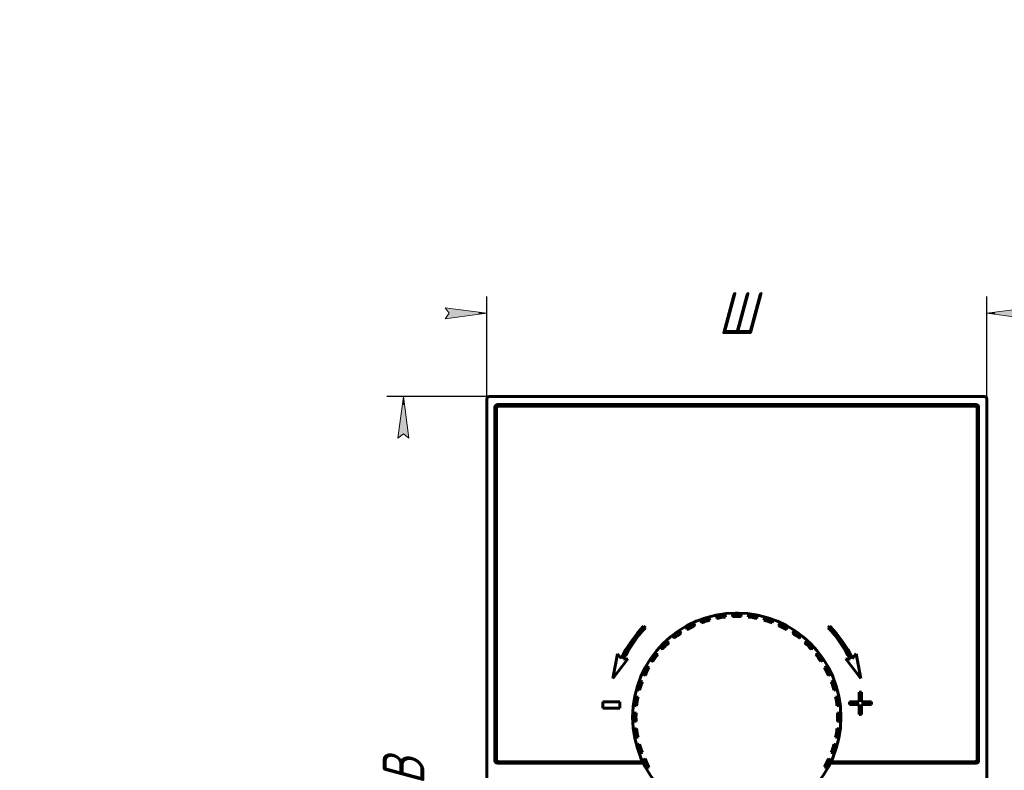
# Model space of a CAD drawing. Header units: millimetres. Extents: x 0 to 210, y 0 to 297.
# Tile 10 of 18: x 0 to 118, y 207 to 297. Entities that reach past the tile are written whole.
import ezdxf

# ---------------------------------------------------------------- set-up
doc = ezdxf.new("R2010")
doc.units = ezdxf.units.MM
doc.linetypes.add('K5LT_BASIC', pattern=[0])
doc.linetypes.add('K5LT_THIN', pattern=[0])
doc.layers.add('Системный слой', color=7, linetype='Continuous')
doc.styles.add('KDIMTEXTSTYLE', font='GOST_AU.SHX', dxfattribs={"width": 0.96, "oblique": 15, "height": 5})
doc.dimstyles.new('KDIMSTYLE (1.00)', dxfattribs={"dimtxt": 5, "dimasz": 1, "dimexe": 2, "dimexo": 0, "dimgap": 1, "dimtad": 1, "dimtxsty": 'KDIMTEXTSTYLE', "dimsah": 1, "dimcen": 0, "dimdle": 1, "dimadec": 0, "dimazin": 0, "dimtfac": 0.667, "dimtmove": 0, "dimatfit": 3, "dimfxl": 1, "dimtvp": 1, "dimtolj": 1, "dimtzin": 0, "dimarcsym": 0})

# ---------------------------------------------------------------- blocks, each defined once
blk = doc.blocks.new('KDIMARROW_01')
at = {"layer": 'Системный слой'}
blk.add_hatch(color=0, dxfattribs=at).paths.add_polyline_path([(-5, -0.66), (0, 0), (-5, 0.66), (-4.5, 0)])
at = {"layer": 'Системный слой', "color": 0, "linetype": 'K5LT_THIN', "lineweight": 18}
for p, q in [((-4.5, 0), (-5, 0.66)), ((-5, 0.66), (0, 0)), ((0, 0), (-5, -0.66)), ((-5, -0.66), (-4.5, 0)), ((0, 0), (-1, 0))]:
    blk.add_line(p, q, dxfattribs=at)

msp = doc.modelspace()

# ---------------------------------------------------------------- linework, layer by layer
at = {"layer": 'Системный слой', "color": 150, "linetype": 'K5LT_BASIC', "lineweight": 60, "true_color": 0x0080ff}
for p, q in [((115.759, 251.756), (56.359, 251.756)), ((56.059, 251.456), (56.059, 162.756)), ((114.781, 250.778), (57.337, 250.778)), ((114.759, 250.756), (57.359, 250.756)), ((114.609, 250.606), (57.509, 250.606)), ((116.059, 162.756), (116.059, 251.456)), ((57.037, 250.478), (57.037, 208.034)), ((57.059, 250.456), (57.059, 208.056)), ((57.209, 250.306), (57.209, 208.206)), ((114.909, 208.206), (114.909, 250.306)), ((115.059, 208.056), (115.059, 250.456)), ((115.081, 208.034), (115.081, 250.478)), ((80.868, 224.543), (81.04, 224.266)), ((81.823, 224.591), (81.749, 224.907)), ((81.844, 224.637), (81.823, 224.591)), ((82.824, 224.916), (82.698, 225.216)), ((82.78, 224.941), (82.824, 224.916)), ((83.625, 225.438), (83.648, 225.114)), ((83.648, 225.114), (83.677, 225.156)), ((84.688, 225.278), (84.61, 225.594)), ((84.648, 225.31), (84.688, 225.278)), ((85.561, 225.669), (85.533, 225.345)), ((85.533, 225.345), (85.568, 225.382)), ((86.551, 225.382), (86.586, 225.345)), ((86.586, 225.345), (86.558, 225.669)), ((87.509, 225.594), (87.431, 225.278)), ((87.431, 225.278), (87.471, 225.31)), ((88.442, 225.156), (88.47, 225.114)), ((88.47, 225.114), (88.494, 225.438)), ((89.421, 225.216), (89.294, 224.916)), ((89.294, 224.916), (89.339, 224.941)), ((90.295, 224.591), (90.274, 224.637)), ((90.369, 224.907), (90.295, 224.591)), ((91.079, 224.266), (91.25, 224.543)), ((75.109, 223.992), (74.879, 224.185)), ((79.167, 223.592), (79.38, 223.345)), ((79.38, 223.345), (79.33, 223.355)), ((80.102, 223.788), (79.98, 224.09)), ((80.116, 223.837), (80.102, 223.788)), ((81.04, 224.266), (80.992, 224.284)), ((91.126, 224.284), (91.079, 224.266)), ((92.016, 223.788), (92.003, 223.837)), ((92.139, 224.09), (92.016, 223.788)), ((92.739, 223.345), (92.952, 223.592)), ((92.789, 223.355), (92.739, 223.345)), ((97.24, 224.185), (97.009, 223.992)), ((77.635, 222.386), (77.883, 222.176)), ((77.883, 222.176), (77.833, 222.178)), ((78.528, 222.727), (78.36, 223.005)), ((78.534, 222.777), (78.528, 222.727)), ((93.591, 222.727), (93.585, 222.777)), ((93.759, 223.005), (93.591, 222.727)), ((94.235, 222.176), (94.484, 222.386)), ((94.286, 222.178), (94.235, 222.176)), ((77.139, 221.432), (76.929, 221.681)), ((77.137, 221.483), (77.139, 221.432)), ((95.189, 221.681), (94.979, 221.432)), ((94.979, 221.432), (94.981, 221.483)), ((71.729, 220.879), (71.189, 217.914)), ((71.189, 217.914), (72.971, 220.242)), ((72.199, 220.319), (71.729, 220.879)), ((72.971, 220.242), (72.476, 220.202)), ((75.724, 220.149), (75.97, 219.936)), ((75.97, 219.936), (75.96, 219.986)), ((76.31, 220.956), (76.589, 220.788)), ((76.589, 220.788), (76.538, 220.782)), ((95.53, 220.788), (95.808, 220.956)), ((95.58, 220.782), (95.53, 220.788)), ((96.149, 219.936), (96.395, 220.149)), ((96.159, 219.986), (96.149, 219.936)), ((99.148, 220.242), (100.929, 217.914)), ((99.643, 220.202), (99.148, 220.242)), ((100.389, 220.879), (99.919, 220.319)), ((100.929, 217.914), (100.389, 220.879)), ((75.527, 219.213), (75.226, 219.336)), ((75.478, 219.2), (75.527, 219.213)), ((96.893, 219.336), (96.591, 219.213)), ((96.591, 219.213), (96.64, 219.2)), ((74.725, 217.492), (74.408, 217.566)), ((74.679, 217.471), (74.725, 217.492)), ((74.773, 218.447), (75.049, 218.275)), ((75.049, 218.275), (75.032, 218.323)), ((97.069, 218.275), (97.346, 218.447)), ((97.087, 218.323), (97.069, 218.275)), ((97.71, 217.566), (97.394, 217.492)), ((97.394, 217.492), (97.44, 217.471)), ((74.1, 216.618), (74.4, 216.491)), ((74.4, 216.491), (74.375, 216.536)), ((97.719, 216.491), (98.019, 216.618)), ((97.744, 216.536), (97.719, 216.491)), ((101.035, 216.274), (100.743, 216.274)), ((100.743, 216.274), (100.743, 215.082)), ((101.035, 215.082), (101.035, 216.274)), ((69.968, 215.085), (69.968, 214.34)), ((72.01, 215.085), (69.968, 215.085)), ((72.01, 214.34), (72.01, 215.085)), ((74.202, 215.667), (73.877, 215.691)), ((74.159, 215.639), (74.202, 215.667)), ((98.241, 215.691), (97.917, 215.667)), ((97.917, 215.667), (97.959, 215.639)), ((99.577, 215.082), (99.577, 214.784)), ((100.743, 215.082), (99.577, 215.082)), ((102.202, 215.082), (101.035, 215.082)), ((102.202, 214.784), (102.202, 215.082)), ((69.968, 214.34), (72.01, 214.34)), ((73.721, 214.705), (74.037, 214.628)), ((74.037, 214.628), (74.006, 214.667)), ((98.081, 214.628), (98.397, 214.705)), ((98.113, 214.667), (98.081, 214.628)), ((99.577, 214.784), (100.743, 214.784)), ((100.743, 214.784), (100.743, 213.593)), ((101.035, 213.593), (101.035, 214.784)), ((101.035, 214.784), (102.202, 214.784)), ((73.971, 213.782), (73.647, 213.755)), ((73.971, 212.73), (73.647, 212.758)), ((73.933, 213.748), (73.971, 213.782)), ((73.933, 212.764), (73.971, 212.73)), ((98.472, 213.755), (98.148, 213.782)), ((98.148, 213.782), (98.185, 213.748)), ((98.148, 212.73), (98.185, 212.764)), ((98.472, 212.758), (98.148, 212.73)), ((100.743, 213.593), (101.035, 213.593)), ((73.721, 211.807), (74.037, 211.885)), ((74.037, 211.885), (74.006, 211.845)), ((98.081, 211.885), (98.397, 211.807)), ((98.113, 211.845), (98.081, 211.885)), ((74.202, 210.845), (73.877, 210.822)), ((74.159, 210.874), (74.202, 210.845)), ((97.917, 210.845), (97.959, 210.874)), ((98.241, 210.822), (97.917, 210.845)), ((74.1, 209.895), (74.4, 210.021)), ((74.4, 210.021), (74.375, 209.977)), ((97.719, 210.021), (98.019, 209.895)), ((97.744, 209.977), (97.719, 210.021)), ((74.725, 209.02), (74.408, 208.946)), ((74.679, 209.041), (74.725, 209.02)), ((74.773, 208.065), (75.049, 208.237)), ((75.049, 208.237), (75.032, 208.189)), ((97.087, 208.189), (97.069, 208.237)), ((97.069, 208.237), (97.346, 208.065)), ((97.394, 209.02), (97.44, 209.041)), ((97.71, 208.946), (97.394, 209.02)), ((57.337, 207.734), (74.845, 207.734)), ((57.359, 207.756), (74.834, 207.756)), ((57.509, 207.906), (74.762, 207.906)), ((75.527, 207.299), (75.226, 207.177)), ((75.478, 207.313), (75.527, 207.299)), ((96.591, 207.299), (96.64, 207.313)), ((96.893, 207.177), (96.591, 207.299)), ((97.274, 207.734), (114.781, 207.734)), ((97.284, 207.756), (114.759, 207.756)), ((97.357, 207.906), (114.609, 207.906))]:
    msp.add_line(p, q, dxfattribs=at)
msp.add_circle((86.059, 213.256), 12.5, dxfattribs=at)
for centre, radius, start, end in [((57.509, 250.306), 0.3, 90, 180), ((114.609, 250.306), 0.3, 0, 90), ((86.059, 213.256), 12.47, 89.07132, 90.92868), ((86.059, 213.256), 12.1, 105.50735, 110.49265), ((86.059, 213.256), 12.47, 107.07132, 108.92868), ((86.059, 213.256), 12.141, 107.08355, 108.91645), ((86.059, 213.256), 12.1, 96.50735, 101.49265), ((86.059, 213.256), 12.47, 98.07132, 99.92868), ((86.059, 213.256), 12.141, 98.08355, 99.91645), ((86.059, 213.256), 12.1, 87.50735, 92.49265), ((86.059, 213.256), 12.141, 89.08355, 90.91645), ((86.059, 213.256), 12.1, 78.50735, 83.49265), ((86.059, 213.256), 12.141, 80.08355, 81.91645), ((86.059, 213.256), 12.47, 80.07132, 81.92868), ((86.059, 213.256), 12.1, 69.50735, 74.49265), ((86.059, 213.256), 12.141, 71.08355, 72.91645), ((86.059, 213.256), 12.47, 71.07132, 72.92868), ((85.839, 213.726), 15.15, 136.3402, 154.20148), ((85.839, 213.726), 14.85, 136.26616, 154.14535), ((86.059, 213.256), 12.1, 123.50735, 128.49265), ((86.059, 213.256), 12.47, 125.07132, 126.92868), ((86.059, 213.256), 12.1, 114.50735, 119.49265), ((86.059, 213.256), 12.47, 116.07132, 117.92868), ((86.059, 213.256), 12.141, 116.08355, 117.91645), ((86.059, 213.256), 12.1, 60.50735, 65.49265), ((86.059, 213.256), 12.141, 62.08355, 63.91645), ((86.059, 213.256), 12.47, 62.07132, 63.92868), ((86.059, 213.256), 12.1, 51.50735, 56.49265), ((86.059, 213.256), 12.47, 53.07132, 54.92868), ((86.279, 213.726), 14.85, 25.85465, 43.73384), ((86.279, 213.726), 15.15, 25.79852, 43.6598), ((86.059, 213.256), 12.47, 134.07132, 135.92868), ((86.059, 213.256), 12.1, 132.50735, 137.49265), ((86.059, 213.256), 12.141, 125.08355, 126.91645), ((86.059, 213.256), 12.141, 53.08355, 54.91645), ((86.059, 213.256), 12.1, 42.50735, 47.49265), ((86.059, 213.256), 12.47, 44.07132, 45.92868), ((86.059, 213.256), 12.141, 134.08355, 135.91645), ((86.059, 213.256), 12.141, 44.08355, 45.91645), ((86.059, 213.256), 12.47, 143.07132, 144.92868), ((86.059, 213.256), 12.1, 141.50735, 146.49265), ((86.059, 213.256), 12.141, 143.08355, 144.91645), ((86.059, 213.256), 12.1, 33.50735, 38.49265), ((86.059, 213.256), 12.141, 35.08355, 36.91645), ((86.059, 213.256), 12.47, 35.07132, 36.92868), ((86.059, 213.256), 12.47, 152.07132, 153.92868), ((86.059, 213.256), 12.1, 150.50735, 155.49265), ((86.059, 213.256), 12.141, 152.08355, 153.91645), ((86.059, 213.256), 12.1, 24.50735, 29.49265), ((86.059, 213.256), 12.141, 26.08355, 27.91645), ((86.059, 213.256), 12.47, 26.07132, 27.92868), ((86.059, 213.256), 12.1, 159.50735, 164.49265), ((86.059, 213.256), 12.1, 15.50735, 20.49265), ((86.059, 213.256), 12.47, 161.07132, 162.92868), ((86.059, 213.256), 12.141, 161.08355, 162.91645), ((86.059, 213.256), 12.141, 17.08355, 18.91645), ((86.059, 213.256), 12.47, 17.07132, 18.92868), ((86.059, 213.256), 12.47, 170.07132, 171.92868), ((86.059, 213.256), 12.1, 168.50735, 173.49265), ((86.059, 213.256), 12.141, 170.08355, 171.91645), ((86.059, 213.256), 12.1, 6.50735, 11.49265), ((86.059, 213.256), 12.141, 8.08355, 9.91645), ((86.059, 213.256), 12.47, 8.07132, 9.92868), ((86.059, 213.256), 12.47, 179.07132, 180.92868), ((86.059, 213.256), 12.141, 179.08355, 180.91645), ((86.059, 213.256), 12.1, 177.50735, 182.49265), ((86.059, 213.256), 12.1, 357.50735, 2.49265), ((86.059, 213.256), 12.141, 359.08355, 0.91645), ((86.059, 213.256), 12.47, 359.07132, 0.92868), ((86.059, 213.256), 12.47, 188.07132, 189.92868), ((86.059, 213.256), 12.1, 186.50735, 191.49265), ((86.059, 213.256), 12.141, 188.08355, 189.91645), ((86.059, 213.256), 12.1, 348.50735, 353.49265), ((86.059, 213.256), 12.141, 350.08355, 351.91645), ((86.059, 213.256), 12.47, 350.07132, 351.92868), ((86.059, 213.256), 12.47, 197.07132, 198.92868), ((86.059, 213.256), 12.1, 195.50735, 200.49265), ((86.059, 213.256), 12.141, 197.08355, 198.91645), ((86.059, 213.256), 12.1, 339.50735, 344.49265), ((86.059, 213.256), 12.141, 341.08355, 342.91645), ((86.059, 213.256), 12.47, 341.07132, 342.92868), ((57.509, 208.206), 0.3, 180, 270), ((86.059, 213.256), 12.1, 204.50735, 209.49265), ((86.059, 213.256), 12.1, 330.50735, 335.49265), ((114.609, 208.206), 0.3, 270, 0), ((86.059, 213.256), 12.47, 206.07132, 207.92868), ((86.059, 213.256), 12.141, 206.08355, 207.91645), ((86.059, 213.256), 12.141, 332.08355, 333.91645), ((86.059, 213.256), 12.47, 332.07132, 333.92868)]:
    msp.add_arc(centre, radius, start, end, dxfattribs=at)
for points in [[(56.059, 251.456), (56.059, 251.556), (56.135, 251.681), (56.259, 251.756), (56.359, 251.756)], [(115.759, 251.756), (115.859, 251.756), (115.984, 251.681), (116.059, 251.556), (116.059, 251.456)], [(57.037, 250.478), (57.037, 250.578), (57.113, 250.702), (57.237, 250.778), (57.337, 250.778)], [(57.359, 250.756), (57.259, 250.756), (57.135, 250.681), (57.059, 250.556), (57.059, 250.456)], [(115.059, 250.456), (115.059, 250.556), (114.984, 250.681), (114.859, 250.756), (114.759, 250.756)], [(114.781, 250.778), (114.881, 250.778), (115.005, 250.702), (115.081, 250.578), (115.081, 250.478)], [(85.561, 225.669), (85.561, 225.672), (85.564, 225.677), (85.575, 225.684), (85.59, 225.691), (85.61, 225.697), (85.633, 225.703), (85.66, 225.708), (85.693, 225.713), (85.729, 225.717), (85.769, 225.721), (85.813, 225.723), (85.842, 225.724), (85.857, 225.724)], [(86.261, 225.724), (86.276, 225.724), (86.305, 225.723), (86.35, 225.721), (86.39, 225.717), (86.426, 225.713), (86.458, 225.708), (86.486, 225.703), (86.509, 225.697), (86.528, 225.691), (86.544, 225.684), (86.555, 225.677), (86.558, 225.672), (86.558, 225.669)], [(80.868, 224.543), (80.867, 224.545), (80.862, 224.548), (80.849, 224.549), (80.832, 224.548), (80.812, 224.545), (80.789, 224.539), (80.762, 224.532), (80.731, 224.522), (80.696, 224.509), (80.659, 224.494), (80.619, 224.476), (80.592, 224.464), (80.579, 224.457)], [(82.014, 225.052), (82, 225.047), (81.973, 225.037), (81.931, 225.021), (81.894, 225.005), (81.861, 224.99), (81.832, 224.975), (81.808, 224.962), (81.787, 224.949), (81.771, 224.937), (81.758, 224.926), (81.75, 224.916), (81.749, 224.91), (81.749, 224.907)], [(81.844, 224.637), (81.845, 224.637), (81.849, 224.64), (81.863, 224.646), (81.884, 224.654), (81.911, 224.665), (81.943, 224.677), (81.982, 224.692), (82.026, 224.708), (82.075, 224.725), (82.107, 224.736), (82.123, 224.742)], [(82.399, 225.177), (82.413, 225.181), (82.441, 225.189), (82.484, 225.201), (82.523, 225.209), (82.559, 225.217), (82.591, 225.222), (82.619, 225.225), (82.642, 225.227), (82.663, 225.227), (82.68, 225.225), (82.692, 225.222), (82.697, 225.218), (82.698, 225.216)], [(82.78, 224.941), (82.779, 224.941), (82.775, 224.94), (82.759, 224.937), (82.737, 224.932), (82.71, 224.924), (82.676, 224.915), (82.636, 224.904), (82.591, 224.891), (82.542, 224.877), (82.509, 224.867), (82.493, 224.862)], [(83.625, 225.438), (83.625, 225.441), (83.627, 225.446), (83.636, 225.455), (83.651, 225.464), (83.669, 225.473), (83.691, 225.483), (83.717, 225.492), (83.748, 225.502), (83.784, 225.512), (83.823, 225.522), (83.866, 225.531), (83.895, 225.537), (83.909, 225.539)], [(83.968, 225.216), (83.951, 225.213), (83.918, 225.207), (83.867, 225.198), (83.821, 225.189), (83.78, 225.18), (83.746, 225.173), (83.719, 225.167), (83.697, 225.162), (83.681, 225.158), (83.677, 225.156), (83.677, 225.156)], [(84.308, 225.603), (84.323, 225.605), (84.352, 225.608), (84.397, 225.613), (84.436, 225.615), (84.473, 225.617), (84.505, 225.617), (84.533, 225.616), (84.557, 225.614), (84.577, 225.611), (84.594, 225.607), (84.606, 225.601), (84.609, 225.597), (84.61, 225.594)], [(84.648, 225.31), (84.648, 225.31), (84.643, 225.31), (84.627, 225.309), (84.605, 225.308), (84.576, 225.305), (84.542, 225.301), (84.501, 225.296), (84.454, 225.291), (84.403, 225.284), (84.369, 225.279), (84.352, 225.277)], [(85.865, 225.396), (85.848, 225.396), (85.814, 225.395), (85.762, 225.394), (85.715, 225.392), (85.674, 225.39), (85.639, 225.388), (85.611, 225.387), (85.588, 225.385), (85.572, 225.384), (85.568, 225.383), (85.568, 225.382)], [(86.551, 225.382), (86.551, 225.383), (86.546, 225.384), (86.53, 225.385), (86.508, 225.387), (86.479, 225.388), (86.445, 225.39), (86.403, 225.392), (86.357, 225.394), (86.305, 225.395), (86.271, 225.396), (86.253, 225.396)], [(87.767, 225.277), (87.749, 225.279), (87.716, 225.284), (87.665, 225.291), (87.618, 225.296), (87.576, 225.301), (87.542, 225.305), (87.514, 225.308), (87.491, 225.309), (87.476, 225.31), (87.471, 225.31), (87.471, 225.31)], [(87.509, 225.594), (87.509, 225.597), (87.513, 225.601), (87.525, 225.607), (87.541, 225.611), (87.561, 225.614), (87.585, 225.616), (87.613, 225.617), (87.646, 225.617), (87.682, 225.615), (87.722, 225.613), (87.766, 225.608), (87.795, 225.605), (87.81, 225.603)], [(88.442, 225.156), (88.442, 225.156), (88.437, 225.158), (88.422, 225.162), (88.4, 225.167), (88.372, 225.173), (88.338, 225.18), (88.298, 225.189), (88.252, 225.198), (88.201, 225.207), (88.167, 225.213), (88.15, 225.216)], [(88.209, 225.539), (88.224, 225.537), (88.253, 225.531), (88.296, 225.522), (88.335, 225.512), (88.37, 225.502), (88.401, 225.492), (88.427, 225.483), (88.449, 225.473), (88.468, 225.464), (88.482, 225.455), (88.492, 225.446), (88.494, 225.441), (88.494, 225.438)], [(89.626, 224.862), (89.609, 224.867), (89.577, 224.877), (89.527, 224.891), (89.482, 224.904), (89.442, 224.915), (89.409, 224.924), (89.381, 224.932), (89.359, 224.937), (89.344, 224.94), (89.339, 224.941), (89.339, 224.941)], [(89.421, 225.216), (89.422, 225.218), (89.426, 225.222), (89.439, 225.225), (89.456, 225.227), (89.476, 225.227), (89.5, 225.225), (89.528, 225.222), (89.56, 225.217), (89.596, 225.209), (89.635, 225.2), (89.678, 225.189), (89.706, 225.181), (89.72, 225.177)], [(89.995, 224.742), (90.012, 224.736), (90.044, 224.725), (90.092, 224.708), (90.137, 224.692), (90.176, 224.677), (90.208, 224.665), (90.234, 224.654), (90.255, 224.646), (90.27, 224.64), (90.274, 224.637), (90.274, 224.637)], [(90.369, 224.907), (90.37, 224.91), (90.369, 224.916), (90.361, 224.926), (90.348, 224.937), (90.331, 224.949), (90.311, 224.962), (90.287, 224.975), (90.257, 224.99), (90.224, 225.005), (90.187, 225.021), (90.146, 225.037), (90.118, 225.047), (90.104, 225.052)], [(91.54, 224.457), (91.526, 224.464), (91.5, 224.476), (91.459, 224.494), (91.422, 224.509), (91.388, 224.522), (91.357, 224.532), (91.33, 224.539), (91.307, 224.545), (91.286, 224.548), (91.27, 224.549), (91.257, 224.548), (91.252, 224.545), (91.25, 224.543)], [(79.167, 223.592), (79.165, 223.594), (79.159, 223.596), (79.147, 223.595), (79.13, 223.592), (79.111, 223.585), (79.088, 223.576), (79.063, 223.564), (79.034, 223.549), (79.002, 223.532), (78.968, 223.511), (78.93, 223.487), (78.906, 223.471), (78.894, 223.462)], [(79.081, 223.192), (79.095, 223.202), (79.123, 223.221), (79.165, 223.25), (79.204, 223.276), (79.239, 223.3), (79.268, 223.318), (79.292, 223.334), (79.311, 223.346), (79.325, 223.354), (79.329, 223.356), (79.33, 223.355)], [(80.219, 224.274), (80.206, 224.267), (80.18, 224.253), (80.142, 224.23), (80.108, 224.209), (80.077, 224.189), (80.051, 224.17), (80.029, 224.152), (80.011, 224.137), (79.996, 224.122), (79.985, 224.109), (79.979, 224.098), (79.979, 224.092), (79.98, 224.09)], [(80.116, 223.837), (80.116, 223.838), (80.12, 223.841), (80.133, 223.849), (80.152, 223.861), (80.177, 223.875), (80.207, 223.893), (80.243, 223.913), (80.284, 223.936), (80.33, 223.96), (80.36, 223.977), (80.375, 223.985)], [(80.721, 224.161), (80.737, 224.169), (80.767, 224.184), (80.814, 224.206), (80.856, 224.225), (80.894, 224.243), (80.926, 224.257), (80.952, 224.268), (80.973, 224.277), (80.987, 224.283), (80.992, 224.284), (80.992, 224.284)], [(91.126, 224.284), (91.127, 224.284), (91.131, 224.283), (91.146, 224.277), (91.167, 224.268), (91.193, 224.257), (91.224, 224.243), (91.262, 224.225), (91.305, 224.206), (91.351, 224.183), (91.382, 224.169), (91.398, 224.161)], [(91.744, 223.985), (91.759, 223.977), (91.789, 223.96), (91.834, 223.936), (91.875, 223.913), (91.912, 223.893), (91.942, 223.875), (91.966, 223.861), (91.985, 223.849), (91.999, 223.841), (92.002, 223.838), (92.003, 223.837)], [(92.139, 224.09), (92.14, 224.092), (92.14, 224.098), (92.133, 224.109), (92.122, 224.122), (92.108, 224.137), (92.09, 224.152), (92.068, 224.17), (92.041, 224.189), (92.011, 224.209), (91.977, 224.23), (91.939, 224.253), (91.913, 224.267), (91.9, 224.274)], [(92.789, 223.355), (92.789, 223.356), (92.794, 223.354), (92.807, 223.346), (92.826, 223.334), (92.85, 223.318), (92.88, 223.299), (92.914, 223.276), (92.953, 223.25), (92.996, 223.221), (93.024, 223.202), (93.038, 223.192)], [(93.224, 223.462), (93.212, 223.471), (93.188, 223.487), (93.151, 223.511), (93.116, 223.532), (93.084, 223.549), (93.055, 223.564), (93.03, 223.576), (93.008, 223.585), (92.989, 223.592), (92.972, 223.595), (92.959, 223.596), (92.954, 223.594), (92.952, 223.592)], [(77.635, 222.386), (77.633, 222.388), (77.627, 222.389), (77.614, 222.387), (77.599, 222.38), (77.58, 222.371), (77.56, 222.358), (77.537, 222.343), (77.511, 222.324), (77.482, 222.301), (77.451, 222.275), (77.418, 222.246), (77.397, 222.226), (77.386, 222.216)], [(77.613, 221.978), (77.625, 221.99), (77.65, 222.013), (77.687, 222.049), (77.721, 222.081), (77.752, 222.109), (77.778, 222.132), (77.799, 222.151), (77.816, 222.166), (77.828, 222.176), (77.832, 222.178), (77.833, 222.178)], [(78.567, 223.224), (78.555, 223.216), (78.532, 223.198), (78.498, 223.169), (78.468, 223.143), (78.441, 223.118), (78.418, 223.095), (78.399, 223.075), (78.383, 223.057), (78.371, 223.04), (78.362, 223.026), (78.358, 223.013), (78.358, 223.008), (78.36, 223.005)], [(78.534, 222.777), (78.534, 222.778), (78.537, 222.781), (78.549, 222.792), (78.566, 222.806), (78.588, 222.824), (78.615, 222.846), (78.648, 222.872), (78.685, 222.901), (78.726, 222.932), (78.753, 222.953), (78.767, 222.963)], [(93.352, 222.963), (93.366, 222.953), (93.393, 222.932), (93.434, 222.901), (93.471, 222.872), (93.504, 222.846), (93.53, 222.824), (93.552, 222.806), (93.57, 222.792), (93.581, 222.781), (93.585, 222.778), (93.585, 222.777)], [(93.759, 223.005), (93.76, 223.008), (93.761, 223.013), (93.756, 223.026), (93.748, 223.04), (93.735, 223.057), (93.72, 223.075), (93.701, 223.095), (93.678, 223.118), (93.651, 223.143), (93.621, 223.169), (93.586, 223.198), (93.563, 223.216), (93.551, 223.224)], [(94.286, 222.178), (94.287, 222.178), (94.29, 222.176), (94.303, 222.166), (94.32, 222.151), (94.341, 222.132), (94.367, 222.109), (94.397, 222.081), (94.432, 222.049), (94.469, 222.013), (94.494, 221.99), (94.506, 221.978)], [(94.733, 222.216), (94.722, 222.226), (94.701, 222.246), (94.667, 222.276), (94.637, 222.301), (94.608, 222.324), (94.582, 222.343), (94.559, 222.358), (94.538, 222.371), (94.52, 222.38), (94.504, 222.387), (94.492, 222.389), (94.486, 222.388), (94.484, 222.386)], [(77.1, 221.93), (77.09, 221.919), (77.07, 221.898), (77.04, 221.864), (77.014, 221.834), (76.992, 221.805), (76.973, 221.779), (76.957, 221.756), (76.945, 221.735), (76.935, 221.717), (76.929, 221.701), (76.926, 221.689), (76.928, 221.683), (76.929, 221.681)], [(77.137, 221.483), (77.137, 221.483), (77.14, 221.487), (77.15, 221.499), (77.165, 221.517), (77.183, 221.538), (77.207, 221.564), (77.235, 221.594), (77.267, 221.628), (77.302, 221.666), (77.326, 221.691), (77.338, 221.703)], [(94.781, 221.703), (94.793, 221.691), (94.816, 221.666), (94.852, 221.629), (94.884, 221.594), (94.912, 221.563), (94.935, 221.538), (94.954, 221.517), (94.969, 221.499), (94.979, 221.487), (94.981, 221.483), (94.981, 221.483)], [(95.189, 221.681), (95.191, 221.683), (95.192, 221.689), (95.19, 221.701), (95.183, 221.717), (95.174, 221.735), (95.162, 221.756), (95.146, 221.779), (95.127, 221.805), (95.104, 221.834), (95.078, 221.865), (95.049, 221.898), (95.029, 221.919), (95.019, 221.93)], [(75.724, 220.149), (75.722, 220.151), (75.72, 220.156), (75.72, 220.169), (75.724, 220.185), (75.73, 220.205), (75.74, 220.227), (75.751, 220.252), (75.766, 220.281), (75.784, 220.313), (75.805, 220.348), (75.828, 220.385), (75.845, 220.409), (75.853, 220.421)], [(76.124, 220.235), (76.114, 220.22), (76.094, 220.192), (76.065, 220.15), (76.039, 220.111), (76.016, 220.076), (75.997, 220.047), (75.982, 220.023), (75.97, 220.004), (75.962, 219.991), (75.96, 219.986), (75.96, 219.986)], [(76.31, 220.956), (76.308, 220.957), (76.302, 220.958), (76.29, 220.953), (76.275, 220.944), (76.259, 220.932), (76.241, 220.917), (76.22, 220.898), (76.197, 220.875), (76.172, 220.848), (76.146, 220.818), (76.118, 220.783), (76.1, 220.76), (76.091, 220.748)], [(76.352, 220.549), (76.363, 220.563), (76.383, 220.59), (76.415, 220.631), (76.443, 220.668), (76.469, 220.7), (76.491, 220.727), (76.509, 220.749), (76.524, 220.767), (76.534, 220.778), (76.538, 220.782), (76.538, 220.782)], [(95.58, 220.782), (95.581, 220.782), (95.584, 220.778), (95.595, 220.767), (95.609, 220.749), (95.627, 220.727), (95.649, 220.7), (95.675, 220.668), (95.704, 220.631), (95.735, 220.59), (95.756, 220.563), (95.766, 220.549)], [(96.028, 220.748), (96.019, 220.76), (96.001, 220.783), (95.972, 220.818), (95.946, 220.848), (95.921, 220.875), (95.898, 220.898), (95.878, 220.917), (95.86, 220.932), (95.843, 220.944), (95.829, 220.953), (95.817, 220.958), (95.811, 220.957), (95.808, 220.956)], [(96.159, 219.986), (96.159, 219.986), (96.157, 219.991), (96.149, 220.004), (96.137, 220.023), (96.121, 220.047), (96.103, 220.076), (96.08, 220.111), (96.053, 220.15), (96.024, 220.192), (96.005, 220.221), (95.995, 220.235)], [(96.265, 220.421), (96.274, 220.409), (96.29, 220.385), (96.314, 220.347), (96.335, 220.313), (96.352, 220.281), (96.367, 220.252), (96.379, 220.227), (96.388, 220.205), (96.395, 220.185), (96.398, 220.169), (96.399, 220.156), (96.397, 220.151), (96.395, 220.149)], [(74.773, 218.447), (74.771, 218.449), (74.768, 218.454), (74.766, 218.466), (74.767, 218.483), (74.771, 218.504), (74.776, 218.527), (74.784, 218.554), (74.794, 218.585), (74.807, 218.619), (74.821, 218.656), (74.839, 218.697), (74.852, 218.723), (74.858, 218.737)], [(75.042, 219.097), (75.049, 219.11), (75.063, 219.136), (75.085, 219.174), (75.107, 219.208), (75.127, 219.238), (75.146, 219.265), (75.163, 219.287), (75.179, 219.305), (75.193, 219.319), (75.206, 219.33), (75.217, 219.336), (75.223, 219.337), (75.226, 219.336)], [(75.478, 219.2), (75.478, 219.199), (75.475, 219.196), (75.466, 219.182), (75.455, 219.163), (75.44, 219.139), (75.423, 219.108), (75.402, 219.072), (75.38, 219.031), (75.355, 218.986), (75.339, 218.956), (75.331, 218.941)], [(96.788, 218.941), (96.78, 218.956), (96.763, 218.986), (96.739, 219.031), (96.716, 219.072), (96.696, 219.109), (96.678, 219.139), (96.664, 219.163), (96.652, 219.182), (96.644, 219.196), (96.641, 219.199), (96.64, 219.2)], [(96.893, 219.336), (96.895, 219.337), (96.901, 219.336), (96.912, 219.33), (96.925, 219.319), (96.94, 219.305), (96.956, 219.287), (96.973, 219.265), (96.992, 219.238), (97.012, 219.208), (97.033, 219.174), (97.056, 219.136), (97.07, 219.11), (97.077, 219.097)], [(97.26, 218.737), (97.267, 218.723), (97.279, 218.697), (97.297, 218.656), (97.312, 218.619), (97.325, 218.585), (97.335, 218.554), (97.343, 218.527), (97.348, 218.504), (97.351, 218.483), (97.352, 218.466), (97.351, 218.454), (97.348, 218.449), (97.346, 218.447)], [(74.264, 217.301), (74.269, 217.315), (74.278, 217.343), (74.295, 217.384), (74.31, 217.421), (74.326, 217.454), (74.34, 217.483), (74.354, 217.508), (74.367, 217.528), (74.378, 217.545), (74.39, 217.558), (74.4, 217.566), (74.406, 217.567), (74.408, 217.566)], [(74.679, 217.471), (74.678, 217.471), (74.676, 217.467), (74.67, 217.452), (74.661, 217.431), (74.651, 217.405), (74.638, 217.373), (74.624, 217.334), (74.608, 217.29), (74.591, 217.241), (74.579, 217.209), (74.574, 217.192)], [(75.155, 218.595), (75.147, 218.579), (75.132, 218.548), (75.11, 218.502), (75.09, 218.459), (75.073, 218.421), (75.059, 218.39), (75.047, 218.364), (75.039, 218.343), (75.033, 218.328), (75.031, 218.324), (75.032, 218.323)], [(97.087, 218.323), (97.087, 218.324), (97.086, 218.328), (97.08, 218.343), (97.071, 218.364), (97.06, 218.39), (97.046, 218.421), (97.028, 218.459), (97.009, 218.502), (96.987, 218.548), (96.972, 218.579), (96.964, 218.595)], [(97.545, 217.192), (97.539, 217.209), (97.528, 217.241), (97.511, 217.289), (97.495, 217.334), (97.48, 217.373), (97.468, 217.405), (97.457, 217.431), (97.449, 217.452), (97.443, 217.467), (97.44, 217.471), (97.44, 217.471)], [(97.71, 217.566), (97.713, 217.567), (97.719, 217.566), (97.729, 217.558), (97.74, 217.545), (97.752, 217.528), (97.765, 217.508), (97.778, 217.483), (97.793, 217.454), (97.808, 217.421), (97.824, 217.384), (97.84, 217.343), (97.85, 217.315), (97.855, 217.301)], [(74.1, 216.618), (74.097, 216.619), (74.094, 216.623), (74.09, 216.636), (74.089, 216.653), (74.089, 216.673), (74.09, 216.697), (74.094, 216.725), (74.099, 216.757), (74.106, 216.793), (74.115, 216.831), (74.126, 216.875), (74.135, 216.903), (74.139, 216.917)], [(74.454, 216.823), (74.449, 216.806), (74.439, 216.774), (74.424, 216.724), (74.411, 216.679), (74.4, 216.639), (74.391, 216.606), (74.384, 216.578), (74.379, 216.556), (74.375, 216.541), (74.375, 216.536), (74.375, 216.536)], [(97.744, 216.536), (97.744, 216.536), (97.743, 216.541), (97.74, 216.556), (97.735, 216.578), (97.728, 216.606), (97.719, 216.639), (97.707, 216.679), (97.694, 216.724), (97.68, 216.774), (97.67, 216.806), (97.665, 216.823)], [(97.98, 216.917), (97.984, 216.903), (97.992, 216.875), (98.004, 216.831), (98.013, 216.793), (98.02, 216.757), (98.025, 216.725), (98.028, 216.697), (98.03, 216.673), (98.03, 216.653), (98.029, 216.636), (98.025, 216.623), (98.021, 216.619), (98.019, 216.618)], [(73.776, 215.406), (73.779, 215.421), (73.784, 215.45), (73.794, 215.493), (73.803, 215.532), (73.813, 215.567), (73.823, 215.598), (73.833, 215.624), (73.842, 215.646), (73.851, 215.665), (73.86, 215.679), (73.869, 215.689), (73.875, 215.691), (73.877, 215.691)], [(74.159, 215.639), (74.159, 215.639), (74.157, 215.634), (74.154, 215.619), (74.148, 215.597), (74.142, 215.569), (74.135, 215.535), (74.127, 215.494), (74.118, 215.449), (74.108, 215.398), (74.102, 215.364), (74.099, 215.347)], [(98.019, 215.347), (98.016, 215.364), (98.01, 215.398), (98.001, 215.448), (97.992, 215.494), (97.984, 215.535), (97.976, 215.569), (97.97, 215.597), (97.965, 215.619), (97.961, 215.634), (97.96, 215.639), (97.959, 215.639)], [(98.241, 215.691), (98.244, 215.691), (98.249, 215.689), (98.258, 215.679), (98.267, 215.665), (98.276, 215.646), (98.286, 215.624), (98.295, 215.598), (98.305, 215.567), (98.315, 215.532), (98.325, 215.493), (98.334, 215.45), (98.34, 215.421), (98.342, 215.406)], [(73.721, 214.705), (73.719, 214.706), (73.714, 214.71), (73.709, 214.722), (73.705, 214.738), (73.702, 214.758), (73.7, 214.782), (73.699, 214.81), (73.699, 214.843), (73.7, 214.879), (73.703, 214.919), (73.707, 214.963), (73.711, 214.992), (73.713, 215.007)], [(74.039, 214.964), (74.036, 214.946), (74.032, 214.912), (74.025, 214.862), (74.019, 214.815), (74.014, 214.773), (74.011, 214.739), (74.008, 214.711), (74.006, 214.688), (74.005, 214.673), (74.005, 214.668), (74.006, 214.667)], [(98.113, 214.667), (98.113, 214.668), (98.113, 214.673), (98.112, 214.688), (98.111, 214.711), (98.108, 214.739), (98.104, 214.774), (98.099, 214.815), (98.094, 214.861), (98.087, 214.913), (98.082, 214.946), (98.08, 214.964)], [(98.406, 215.007), (98.408, 214.992), (98.411, 214.963), (98.416, 214.919), (98.419, 214.879), (98.42, 214.843), (98.42, 214.81), (98.419, 214.782), (98.417, 214.758), (98.414, 214.738), (98.41, 214.722), (98.404, 214.71), (98.4, 214.706), (98.397, 214.705)], [(73.591, 213.458), (73.591, 213.473), (73.592, 213.502), (73.595, 213.547), (73.598, 213.587), (73.603, 213.623), (73.608, 213.655), (73.613, 213.682), (73.619, 213.706), (73.625, 213.725), (73.632, 213.741), (73.639, 213.752), (73.644, 213.755), (73.647, 213.755)], [(73.591, 213.054), (73.591, 213.039), (73.592, 213.01), (73.595, 212.966), (73.598, 212.926), (73.603, 212.889), (73.608, 212.857), (73.613, 212.83), (73.619, 212.807), (73.625, 212.787), (73.632, 212.772), (73.639, 212.761), (73.644, 212.758), (73.647, 212.758)], [(73.933, 213.748), (73.933, 213.748), (73.932, 213.743), (73.93, 213.727), (73.929, 213.705), (73.927, 213.676), (73.925, 213.642), (73.924, 213.6), (73.922, 213.554), (73.921, 213.502), (73.92, 213.468), (73.92, 213.45)], [(73.933, 212.764), (73.933, 212.765), (73.932, 212.769), (73.93, 212.785), (73.929, 212.808), (73.927, 212.836), (73.925, 212.871), (73.924, 212.912), (73.922, 212.959), (73.921, 213.011), (73.92, 213.045), (73.92, 213.062)], [(98.199, 213.45), (98.199, 213.468), (98.198, 213.502), (98.197, 213.553), (98.195, 213.6), (98.193, 213.642), (98.191, 213.676), (98.19, 213.705), (98.188, 213.727), (98.187, 213.743), (98.186, 213.748), (98.185, 213.748)], [(98.199, 213.062), (98.199, 213.045), (98.198, 213.011), (98.197, 212.959), (98.195, 212.912), (98.193, 212.871), (98.191, 212.836), (98.19, 212.808), (98.188, 212.785), (98.187, 212.769), (98.186, 212.765), (98.185, 212.764)], [(98.472, 213.755), (98.475, 213.755), (98.48, 213.752), (98.487, 213.741), (98.494, 213.725), (98.5, 213.706), (98.506, 213.682), (98.511, 213.655), (98.516, 213.623), (98.52, 213.587), (98.524, 213.547), (98.526, 213.503), (98.527, 213.473), (98.528, 213.458)], [(98.472, 212.758), (98.475, 212.758), (98.48, 212.761), (98.487, 212.772), (98.494, 212.787), (98.5, 212.807), (98.506, 212.83), (98.511, 212.857), (98.516, 212.889), (98.52, 212.926), (98.524, 212.966), (98.526, 213.01), (98.527, 213.039), (98.528, 213.054)], [(73.721, 211.807), (73.719, 211.806), (73.714, 211.803), (73.709, 211.791), (73.705, 211.774), (73.702, 211.754), (73.7, 211.73), (73.699, 211.702), (73.699, 211.67), (73.7, 211.633), (73.703, 211.593), (73.707, 211.549), (73.711, 211.52), (73.713, 211.505)], [(74.039, 211.549), (74.036, 211.566), (74.032, 211.6), (74.025, 211.651), (74.019, 211.698), (74.014, 211.739), (74.011, 211.773), (74.008, 211.802), (74.006, 211.824), (74.005, 211.84), (74.005, 211.845), (74.006, 211.845)], [(98.113, 211.845), (98.113, 211.845), (98.113, 211.84), (98.112, 211.824), (98.111, 211.802), (98.108, 211.773), (98.104, 211.739), (98.099, 211.698), (98.094, 211.651), (98.087, 211.6), (98.082, 211.566), (98.08, 211.549)], [(98.406, 211.505), (98.408, 211.52), (98.411, 211.549), (98.416, 211.593), (98.419, 211.633), (98.42, 211.67), (98.42, 211.702), (98.419, 211.73), (98.417, 211.754), (98.414, 211.774), (98.41, 211.791), (98.404, 211.803), (98.4, 211.806), (98.397, 211.807)], [(73.776, 211.106), (73.779, 211.092), (73.784, 211.063), (73.794, 211.019), (73.803, 210.98), (73.813, 210.945), (73.823, 210.914), (73.833, 210.888), (73.842, 210.866), (73.851, 210.848), (73.86, 210.833), (73.869, 210.824), (73.875, 210.822), (73.877, 210.822)], [(74.159, 210.874), (74.159, 210.874), (74.157, 210.878), (74.154, 210.894), (74.148, 210.916), (74.142, 210.943), (74.135, 210.977), (74.127, 211.018), (74.118, 211.064), (74.108, 211.115), (74.102, 211.148), (74.099, 211.165)], [(98.019, 211.165), (98.016, 211.148), (98.01, 211.115), (98.001, 211.064), (97.992, 211.018), (97.984, 210.977), (97.976, 210.943), (97.97, 210.916), (97.965, 210.894), (97.961, 210.878), (97.96, 210.874), (97.959, 210.874)], [(98.241, 210.822), (98.244, 210.822), (98.249, 210.824), (98.258, 210.833), (98.267, 210.848), (98.276, 210.866), (98.286, 210.888), (98.295, 210.914), (98.305, 210.945), (98.315, 210.981), (98.325, 211.02), (98.334, 211.063), (98.34, 211.091), (98.342, 211.106)], [(74.1, 209.895), (74.097, 209.894), (74.094, 209.889), (74.09, 209.877), (74.089, 209.86), (74.089, 209.839), (74.09, 209.815), (74.094, 209.788), (74.099, 209.756), (74.106, 209.72), (74.115, 209.681), (74.126, 209.638), (74.135, 209.61), (74.139, 209.596)], [(74.264, 209.211), (74.269, 209.197), (74.278, 209.17), (74.295, 209.128), (74.31, 209.091), (74.326, 209.058), (74.34, 209.029), (74.354, 209.005), (74.367, 208.984), (74.378, 208.968), (74.39, 208.955), (74.4, 208.947), (74.406, 208.946), (74.408, 208.946)], [(74.454, 209.69), (74.449, 209.706), (74.439, 209.739), (74.424, 209.788), (74.411, 209.833), (74.4, 209.873), (74.391, 209.907), (74.384, 209.934), (74.379, 209.956), (74.375, 209.972), (74.375, 209.976), (74.375, 209.977)], [(74.679, 209.041), (74.678, 209.042), (74.676, 209.046), (74.67, 209.06), (74.661, 209.081), (74.651, 209.108), (74.638, 209.14), (74.624, 209.179), (74.608, 209.223), (74.591, 209.272), (74.579, 209.304), (74.574, 209.32)], [(97.545, 209.32), (97.539, 209.304), (97.528, 209.271), (97.511, 209.223), (97.495, 209.179), (97.48, 209.14), (97.468, 209.108), (97.457, 209.081), (97.449, 209.06), (97.443, 209.046), (97.44, 209.042), (97.44, 209.041)], [(97.744, 209.977), (97.744, 209.976), (97.743, 209.972), (97.74, 209.956), (97.735, 209.934), (97.728, 209.907), (97.719, 209.873), (97.707, 209.833), (97.694, 209.788), (97.68, 209.739), (97.67, 209.706), (97.665, 209.69)], [(97.71, 208.946), (97.713, 208.946), (97.719, 208.947), (97.729, 208.955), (97.74, 208.968), (97.752, 208.984), (97.765, 209.005), (97.778, 209.029), (97.793, 209.058), (97.808, 209.091), (97.824, 209.128), (97.84, 209.17), (97.85, 209.197), (97.855, 209.211)], [(97.98, 209.596), (97.984, 209.61), (97.992, 209.638), (98.004, 209.681), (98.013, 209.72), (98.02, 209.756), (98.025, 209.788), (98.028, 209.815), (98.03, 209.839), (98.03, 209.86), (98.029, 209.877), (98.025, 209.889), (98.021, 209.894), (98.019, 209.895)], [(57.337, 207.734), (57.237, 207.734), (57.113, 207.81), (57.037, 207.934), (57.037, 208.034)], [(57.059, 208.056), (57.059, 207.956), (57.135, 207.832), (57.259, 207.756), (57.359, 207.756)], [(74.773, 208.065), (74.771, 208.064), (74.768, 208.059), (74.766, 208.046), (74.767, 208.029), (74.771, 208.009), (74.776, 207.986), (74.784, 207.959), (74.794, 207.928), (74.807, 207.893), (74.821, 207.856), (74.839, 207.816), (74.852, 207.789), (74.858, 207.776)], [(75.155, 207.918), (75.147, 207.934), (75.132, 207.964), (75.11, 208.011), (75.09, 208.053), (75.073, 208.091), (75.059, 208.123), (75.047, 208.149), (75.039, 208.17), (75.033, 208.184), (75.031, 208.189), (75.032, 208.189)], [(97.087, 208.189), (97.087, 208.189), (97.086, 208.184), (97.08, 208.17), (97.071, 208.149), (97.06, 208.123), (97.046, 208.091), (97.028, 208.053), (97.009, 208.011), (96.987, 207.964), (96.972, 207.933), (96.964, 207.918)], [(97.26, 207.776), (97.267, 207.789), (97.279, 207.816), (97.297, 207.856), (97.312, 207.894), (97.325, 207.928), (97.335, 207.959), (97.343, 207.986), (97.348, 208.009), (97.351, 208.029), (97.352, 208.046), (97.351, 208.059), (97.348, 208.064), (97.346, 208.065)], [(114.759, 207.756), (114.859, 207.756), (114.984, 207.832), (115.059, 207.956), (115.059, 208.056)], [(115.081, 208.034), (115.081, 207.934), (115.005, 207.81), (114.881, 207.734), (114.781, 207.734)], [(75.042, 207.416), (75.049, 207.403), (75.063, 207.377), (75.085, 207.338), (75.107, 207.305), (75.127, 207.274), (75.146, 207.248), (75.163, 207.226), (75.179, 207.208), (75.193, 207.193), (75.206, 207.182), (75.217, 207.176), (75.223, 207.176), (75.226, 207.177)], [(75.478, 207.313), (75.478, 207.313), (75.475, 207.317), (75.466, 207.33), (75.455, 207.349), (75.44, 207.374), (75.423, 207.404), (75.402, 207.44), (75.38, 207.481), (75.355, 207.526), (75.339, 207.557), (75.331, 207.572)], [(96.788, 207.572), (96.78, 207.557), (96.763, 207.526), (96.739, 207.481), (96.716, 207.44), (96.696, 207.404), (96.678, 207.374), (96.664, 207.349), (96.652, 207.33), (96.644, 207.317), (96.641, 207.313), (96.64, 207.313)], [(96.893, 207.177), (96.895, 207.176), (96.901, 207.176), (96.912, 207.182), (96.925, 207.193), (96.94, 207.208), (96.956, 207.226), (96.973, 207.248), (96.992, 207.274), (97.012, 207.305), (97.033, 207.339), (97.056, 207.377), (97.07, 207.403), (97.077, 207.416)]]:
    msp.add_open_spline(points, degree=3, dxfattribs=at)

# ---------------------------------------------------------------- dimensions: what is measured, and where the dimension line sits
at = {"layer": 'Системный слой', "color": 7}
msp.add_linear_dim(base=(56.059, 261.756), p1=(116.059, 251.456), p2=(56.059, 251.456), location=(86.059, 261.756), text='\\H5.0;\\W0.965;\\Q15;\\H5.0;\\W0.965;\\Q15;\\Q15;Ш', dimstyle='KDIMSTYLE (1.00)', override={"dimexo": 0, "dimblk1": 'KDIMARROW_01', "dimblk2": 'KDIMARROW_01', "dimse1": 0, "dimse2": 0, "dimclrt": 7, "dimtolj": 1}, dxfattribs=at).render()
msp.add_linear_dim(base=(46.059, 251.756), p1=(57.059, 161.756), p2=(56.359, 251.756), angle=90, location=(46.059, 206.756), text='\\H5.0;\\W0.965;\\Q15;\\H5.0;\\W0.965;\\Q15;\\Q15;В', dimstyle='KDIMSTYLE (1.00)', override={"dimexo": 0, "dimblk1": 'KDIMARROW_01', "dimblk2": 'KDIMARROW_01', "dimse1": 0, "dimse2": 0, "dimclrt": 7, "dimtolj": 1}, dxfattribs=at).render()

doc.saveas('drawing.dxf')
